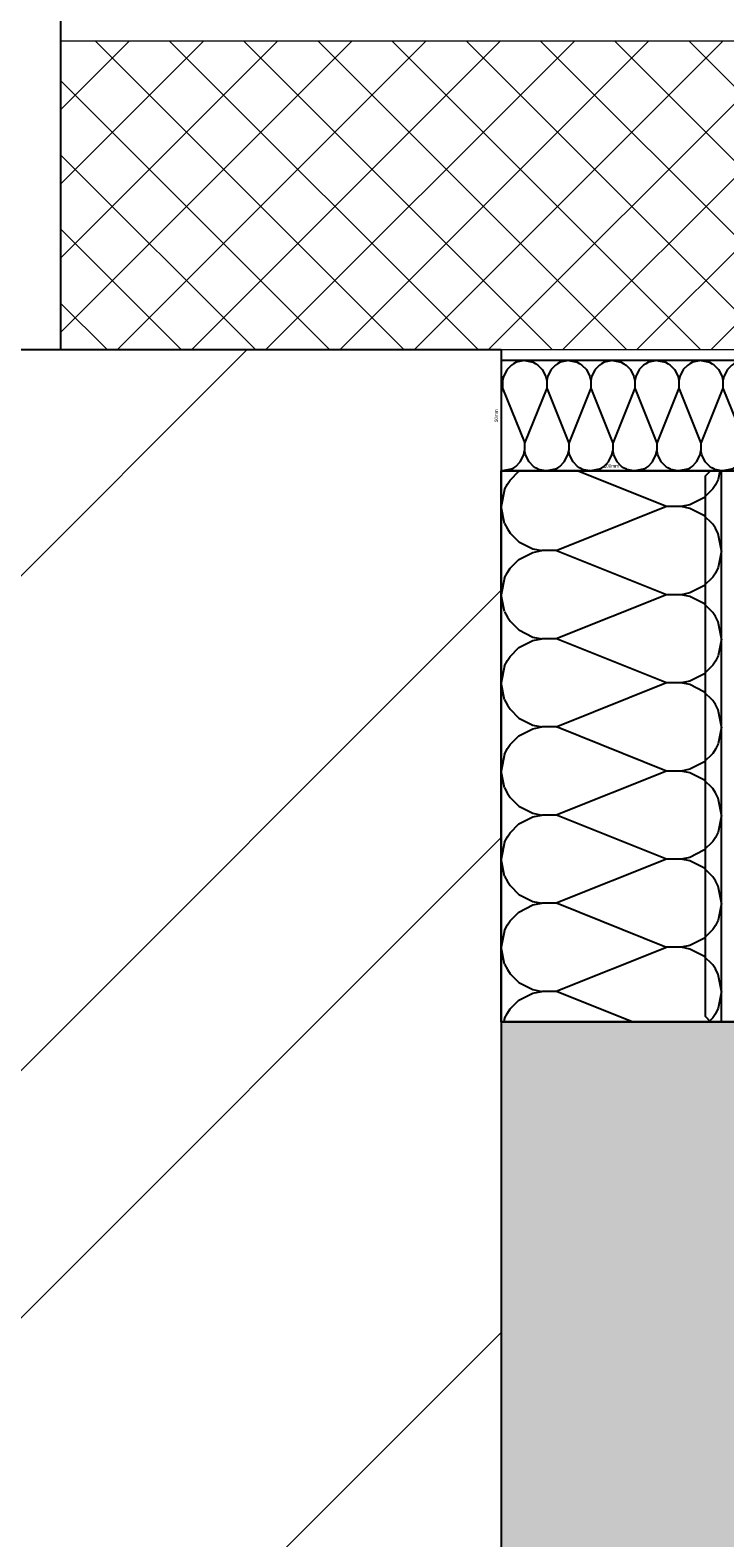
# Model space of a CAD drawing. Header units: millimetres. Extents: x -637441 to -130928, y -380379 to -53767.
# Tile 162 of 193: x -366490 to -366174, y -148559 to -147875. Entities that reach past the tile are written whole.
import ezdxf

# ---------------------------------------------------------------- set-up
doc = ezdxf.new("R2010")
doc.units = ezdxf.units.MM
doc.header["$LTSCALE"] = 10
for name, color, linetype in [('AL_1', 187, 'Continuous'), ('AL_3', 7, 'Continuous'), ('CrossSectionsProfils', 7, 'Continuous'), ('Okna-Dveře', 7, 'Continuous'), ('SLABĚ', 7, 'Continuous'), ('ZDIVO', 6, 'Continuous')]:
    doc.layers.add(name, color=color, linetype=linetype)
doc.layers.add('AL_2', color=14, linetype='Continuous', lineweight=50, plot=False)
doc.layers.add('MB-inne', color=8, linetype='Continuous', lineweight=9)
doc.layers.add('MB-kreskowanie', color=8, linetype='Continuous', lineweight=5)
doc.styles.add('!_MFSD_STANDARD', font='txt')
doc.dimstyles.new('!_MFSD$0', dxfattribs={"dimtxt": 3.5, "dimasz": 3.5, "dimexe": 1, "dimexo": 1, "dimgap": 1.5, "dimtad": 1, "dimdsep": 46, "dimtxsty": '!_MFSD_STANDARD', "dimblk": 'OPEN90', "dimcen": 0, "dimclrd": 155, "dimclre": 155, "dimclrt": 255, "dimadec": 0, "dimazin": 2, "dimtp": 0.1, "dimtm": 0.1, "dimtfac": 0.71, "dimtmove": 0, "dimatfit": 3, "dimldrblk": 'DOTSMALL', "dimfxl": 1, "dimtfill": 1, "dimlwd": -1, "dimlwe": -1, "dimarcsym": 1})

# ---------------------------------------------------------------- blocks, each defined once
blk = doc.blocks.new('*D824')
at = {"layer": 'DEFPOINTS', "color": 0}
for p in [(-366275.9, -148324.63), (-365775.9, -148324.63), (-365775.9, -148324.63)]:
    blk.add_point(p, dxfattribs=at)
at = {"layer": 'AL_2', "insert": (-366025.9, -148322.38), "char_height": 1.5, "attachment_point": 5, "style": '!_MFSD_STANDARD', "bg_fill": 3, "box_fill_scale": 1.1, "bg_fill_color": 256, "bg_fill_true_color": 13158600, "bg_fill_transparency": 0}
blk.add_mtext('500mm', dxfattribs=at)
blk = doc.blocks.new('_DotSmall')
at = {"color": 0, "linetype": 'ByBlock', "const_width": 0.5}
blk.add_lwpolyline([(-0.0625, 0, 1), (0.0625, 0, 1)], format="xyb", close=True, dxfattribs=at)
blk = doc.blocks.new('_Open90')
at = {"color": 0, "linetype": 'ByBlock', "lineweight": -2}
for p, q in [((0, 0), (-1, 0)), ((-0.5, 0.5), (0, 0)), ((0, 0), (-0.5, -0.5))]:
    blk.add_line(p, q, dxfattribs=at)
blk = doc.blocks.new('*D826')
at = {"layer": 'DEFPOINTS', "color": 0}
for p in [(-366275.9, -148024.63), (-366275.9, -148024.63), (-366275.9, -148074.63)]:
    blk.add_point(p, dxfattribs=at)
at = {"layer": 'AL_2', "insert": (-366278.15, -148049.63), "char_height": 1.5, "attachment_point": 5, "rotation": 90, "style": '!_MFSD_STANDARD', "bg_fill": 3, "box_fill_scale": 1.1, "bg_fill_color": 256, "bg_fill_true_color": 13158600, "bg_fill_transparency": 10903836}
blk.add_mtext('50mm', dxfattribs=at)
blk = doc.blocks.new('*D827')
at = {"layer": 'DEFPOINTS', "color": 0}
for p in [(-366275.9, -148074.63), (-366175.9, -148074.63), (-366175.9, -148074.63)]:
    blk.add_point(p, dxfattribs=at)
at = {"layer": 'AL_2', "insert": (-366225.9, -148072.38), "char_height": 1.5, "attachment_point": 5, "style": '!_MFSD_STANDARD', "bg_fill": 3, "box_fill_scale": 1.1, "bg_fill_color": 256, "bg_fill_true_color": 13158600, "bg_fill_transparency": 7955560}
blk.add_mtext('100mm', dxfattribs=at)

msp = doc.modelspace()

# ---------------------------------------------------------------- hatches: boundary and pattern name
at = {"layer": 'AL_1'}
h = msp.add_hatch(dxfattribs=at)
h.set_pattern_fill('MINERAL WOOL', scale=100, angle=90)
h.set_pattern_definition([(90, (-366275.9, -147710.88), (-100, 6e-15), []), (158.1986, (-366300.897, -147690.875), (0.0037, -40.0025), [53.85, -53.85]), (201.8014, (-366300.897, -147690.875), (-0.0037, -40.0025), [53.85, -53.85]), (180, (-366294.297, -147690.875), (-5e-15, -40), [6.6, -93.4]), (180, (-366350.897, -147710.875), (-5e-15, -40), [6.6, -93.4]), (101.3099, (-366275.8975, -147710.875), (2e-05, -39.99996), [7.84, -494.21, 7.84, -509.9]), (101.3099, (-366375.8975, -147710.875), (2e-05, -39.99996), [7.84, -494.21, 7.84, -509.9]), (116.565, (-366277.436, -147703.183), (-1e-05, -40.00004), [2.75, -220.85]), (123.69, (-366278.667, -147700.721), (2e-05, -40), [2.219, -718.891]), (123.69, (-366378.667, -147700.721), (2e-05, -40), [2.219, -718.891]), (123.69, (-366478.667, -147700.721), (2e-05, -40), [2.219, -718.891]), (123.69, (-366578.667, -147700.721), (2e-05, -40), [2.219, -718.891]), (135, (-366279.897, -147698.875), (-2e-15, -40), [5.657, -277.186]), (135, (-366379.897, -147698.875), (-2e-15, -40), [5.657, -277.186]), (153.435, (-366283.897, -147694.875), (-6e-05, -40), [7.155, -440.058]), (153.435, (-366383.897, -147694.875), (-6e-05, -40), [7.155, -440.058]), (153.435, (-366483.897, -147694.875), (-6e-05, -40), [7.155, -440.058]), (153.435, (-366583.897, -147694.875), (-6e-05, -40), [7.155, -440.058]), (168.69, (-366290.297, -147691.675), (-2e-05, -40), [4.079, -199.8815]), (168.69, (-366390.297, -147691.675), (-2e-05, -40), [4.079, -199.8815]), (258.6901, (-366275.8975, -147710.875), (-2e-05, -39.99996), [7.84, -494.21, 7.84, -509.9]), (258.6901, (-366375.8975, -147710.875), (-2e-05, -39.99996), [7.84, -494.21, 7.84, -509.9]), (243.435, (-366277.436, -147718.567), (1e-05, -40.00004), [2.75, -220.85]), (236.31, (-366278.667, -147721.03), (-2e-05, -40), [2.219, -718.891]), (236.31, (-366378.667, -147721.03), (-2e-05, -40), [2.219, -718.891]), (236.31, (-366478.667, -147721.03), (-2e-05, -40), [2.219, -718.891]), (236.31, (-366578.667, -147721.03), (-2e-05, -40), [2.219, -718.891]), (225, (-366279.897, -147722.875), (-5e-15, -40), [5.657, -277.186]), (225, (-366379.897, -147722.875), (-5e-15, -40), [5.657, -277.186]), (206.565, (-366283.897, -147726.875), (6e-05, -40), [7.155, -440.058]), (206.565, (-366383.897, -147726.875), (6e-05, -40), [7.155, -440.058]), (206.565, (-366483.897, -147726.875), (6e-05, -40), [7.155, -440.058]), (206.565, (-366583.897, -147726.875), (6e-05, -40), [7.155, -440.058]), (191.31, (-366290.297, -147730.075), (2e-05, -40), [4.079, -199.8815]), (191.31, (-366390.297, -147730.075), (2e-05, -40), [4.079, -199.8815]), (63.435, (-366274.359, -147683.183), (-1e-05, 40.00004), [2.75, -220.85]), (296.565, (-366274.359, -147738.567), (1e-05, 40.00004), [2.75, -220.85]), (56.31, (-366273.128, -147680.721), (2e-05, 40), [2.219, -718.891]), (56.31, (-366173.128, -147680.721), (2e-05, 40), [2.219, -718.891]), (56.31, (-366073.128, -147680.721), (2e-05, 40), [2.219, -718.891]), (56.31, (-365973.128, -147680.721), (2e-05, 40), [2.219, -718.891]), (303.69, (-366273.128, -147741.03), (-2e-05, 40), [2.219, -718.891]), (303.69, (-366173.128, -147741.03), (-2e-05, 40), [2.219, -718.891]), (303.69, (-366073.128, -147741.03), (-2e-05, 40), [2.219, -718.891]), (303.69, (-365973.128, -147741.03), (-2e-05, 40), [2.219, -718.891]), (45, (-366271.897, -147678.875), (1e-14, 40), [5.657, -277.186]), (45, (-366171.897, -147678.875), (1e-14, 40), [5.657, -277.186]), (315, (-366271.897, -147742.875), (8e-15, 40), [5.657, -277.186]), (315, (-366171.897, -147742.875), (8e-15, 40), [5.657, -277.186]), (26.565, (-366267.897, -147674.875), (-6e-05, 40), [7.155, -440.058]), (26.565, (-366167.897, -147674.875), (-6e-05, 40), [7.155, -440.058]), (26.565, (-366067.897, -147674.875), (-6e-05, 40), [7.155, -440.058]), (26.565, (-365967.897, -147674.875), (-6e-05, 40), [7.155, -440.058]), (333.435, (-366267.897, -147746.875), (6e-05, 40), [7.155, -440.058]), (333.435, (-366167.897, -147746.875), (6e-05, 40), [7.155, -440.058]), (333.435, (-366067.897, -147746.875), (6e-05, 40), [7.155, -440.058]), (333.435, (-365967.897, -147746.875), (6e-05, 40), [7.155, -440.058]), (11.31, (-366261.497, -147671.675), (-2e-05, 40), [4.079, -199.8815]), (11.31, (-366161.497, -147671.675), (-2e-05, 40), [4.079, -199.8815]), (348.69, (-366261.497, -147750.075), (2e-05, 40), [4.079, -199.881]), (348.69, (-366161.497, -147750.075), (2e-05, 40), [4.079, -199.881])])
h.paths.add_polyline_path([(-366175.897, -148324.625), (-366175.897, -148074.625), (-366275.897, -148074.625), (-366275.897, -148324.625)])
h = msp.add_hatch(dxfattribs=at)
h.set_pattern_fill('MINERAL WOOL', scale=500, angle=90)
h.set_pattern_definition([(90, (-366275.9, -154795.87), (-500, 3e-14), []), (158.1986, (-366400.9, -154695.87), (0.0186, -200.0124), [269.25, -269.25]), (201.8014, (-366400.9, -154695.87), (-0.0186, -200.0124), [269.25, -269.25]), (180, (-366367.9, -154695.87), (-2e-14, -200), [33, -467]), (180, (-366650.9, -154795.87), (-2e-14, -200), [33, -467]), (101.3099, (-366275.897, -154795.865), (8e-05, -199.99982), [39.2, -2471.05, 39.2, -2549.5]), (101.3099, (-366775.897, -154795.865), (8e-05, -199.99982), [39.2, -2471.05, 39.2, -2549.5]), (116.5651, (-366283.59, -154757.4), (-5e-05, -200.0002), [13.75, -1104.25]), (123.6901, (-366289.74, -154745.1), (0.0001, -200), [11.094, -3594.457]), (123.6901, (-366789.74, -154745.1), (0.0001, -200), [11.094, -3594.457]), (123.6901, (-367289.74, -154745.1), (0.0001, -200), [11.094, -3594.457]), (123.6901, (-367789.74, -154745.1), (0.0001, -200), [11.094, -3594.457]), (135, (-366295.9, -154735.87), (-1e-14, -200.0002), [28.285, -1385.93]), (135, (-366795.9, -154735.87), (-1e-14, -200.0002), [28.285, -1385.93]), (153.4348, (-366315.9, -154715.87), (-0.0003, -200), [35.776, -2200.29]), (153.4348, (-366815.9, -154715.87), (-0.0003, -200), [35.776, -2200.29]), (153.4348, (-367315.9, -154715.87), (-0.0003, -200), [35.776, -2200.29]), (153.4348, (-367815.9, -154715.87), (-0.0003, -200), [35.776, -2200.29]), (168.69, (-366347.9, -154699.87), (-8e-05, -200), [20.396, -999.408]), (168.69, (-366847.9, -154699.87), (-8e-05, -200), [20.396, -999.408]), (258.6901, (-366275.897, -154795.865), (-8e-05, -199.99982), [39.2, -2471.05, 39.2, -2549.5]), (258.6901, (-366775.897, -154795.865), (-8e-05, -199.99982), [39.2, -2471.05, 39.2, -2549.5]), (243.4349, (-366283.59, -154834.33), (5e-05, -200.0002), [13.75, -1104.25]), (236.3099, (-366289.74, -154846.63), (-0.0001, -200), [11.094, -3594.457]), (236.3099, (-366789.74, -154846.63), (-0.0001, -200), [11.094, -3594.457]), (236.3099, (-367289.74, -154846.63), (-0.0001, -200), [11.094, -3594.457]), (236.3099, (-367789.74, -154846.63), (-0.0001, -200), [11.094, -3594.457]), (225, (-366295.9, -154855.87), (-3e-14, -200.0002), [28.285, -1385.93]), (225, (-366795.9, -154855.87), (-3e-14, -200.0002), [28.285, -1385.93]), (206.5652, (-366315.9, -154875.87), (0.0003, -200), [35.776, -2200.29]), (206.5652, (-366815.9, -154875.87), (0.0003, -200), [35.776, -2200.29]), (206.5652, (-367315.9, -154875.87), (0.0003, -200), [35.776, -2200.29]), (206.5652, (-367815.9, -154875.87), (0.0003, -200), [35.776, -2200.29]), (191.31, (-366347.9, -154891.87), (8e-05, -200), [20.396, -999.407]), (191.31, (-366847.9, -154891.87), (8e-05, -200), [20.396, -999.407]), (63.4349, (-366268.205, -154657.4), (-5e-05, 200.0002), [13.75, -1104.25]), (296.5651, (-366268.205, -154934.33), (5e-05, 200.0002), [13.75, -1104.25]), (56.31, (-366262.05, -154645.1), (0.0001, 200), [11.094, -3594.457]), (56.31, (-365762.05, -154645.1), (0.0001, 200), [11.094, -3594.457]), (56.3099, (-365262.05, -154645.1), (0.0001, 200), [11.094, -3594.457]), (56.3099, (-364762.05, -154645.1), (0.0001, 200), [11.094, -3594.457]), (303.6901, (-366262.05, -154946.63), (-0.0001, 200), [11.094, -3594.457]), (303.6901, (-365762.05, -154946.63), (-0.0001, 200), [11.094, -3594.457]), (303.6901, (-365262.05, -154946.63), (-0.0001, 200), [11.094, -3594.457]), (303.6901, (-364762.05, -154946.63), (-0.0001, 200), [11.094, -3594.457]), (45, (-366255.9, -154635.87), (5e-14, 200.0002), [28.285, -1385.93]), (45, (-365755.9, -154635.87), (5e-14, 200.0002), [28.285, -1385.93]), (315, (-366255.9, -154955.87), (4e-14, 200.0002), [28.285, -1385.93]), (315, (-365755.9, -154955.87), (4e-14, 200.0002), [28.285, -1385.93]), (26.5652, (-366235.9, -154615.87), (-0.0003, 200), [35.776, -2200.29]), (26.5652, (-365735.9, -154615.87), (-0.0003, 200), [35.776, -2200.29]), (26.5652, (-365235.9, -154615.87), (-0.0003, 200), [35.776, -2200.29]), (26.5652, (-364735.9, -154615.87), (-0.0003, 200), [35.776, -2200.29]), (333.4348, (-366235.9, -154975.87), (0.0003, 200), [35.776, -2200.29]), (333.4348, (-365735.9, -154975.87), (0.0003, 200), [35.776, -2200.29]), (333.4348, (-365235.9, -154975.87), (0.0003, 200), [35.776, -2200.29]), (333.4348, (-364735.9, -154975.87), (0.0003, 200), [35.776, -2200.29]), (11.31, (-366203.9, -154599.87), (-8e-05, 200), [20.396, -999.407]), (11.31, (-365703.9, -154599.87), (-8e-05, 200), [20.396, -999.407]), (348.69, (-366203.9, -154991.87), (8e-05, 200), [20.396, -999.408]), (348.69, (-365703.9, -154991.87), (8e-05, 200), [20.396, -999.408])])
h.paths.add_polyline_path([(-365775.897, -156864.615), (-365775.897, -148324.625), (-366275.897, -148324.625), (-366275.897, -156864.615)])
at = {"layer": 'MB-kreskowanie', "linetype": 'ByBlock'}
h = msp.add_hatch(dxfattribs=at)
h.set_pattern_fill('ANSI37', scale=7.5, style=0, double=1)
h.set_pattern_definition([(45, (-456384.064, -134804.214), (-16.83798, 16.83798), []), (135, (-456384.064, -134804.214), (-16.83798, -16.83798), [])])
h.paths.add_polyline_path([(-365685.896, -148034.621), (-365685.872, -147879.656), (-366475.896, -147879.649), (-366475.896, -148019.627), (-365933.358, -148019.62), (-365933.358, -148053.176), (-365933.358, -148069.338), (-365806.121, -148069.338), (-365790.896, -148053.669), (-365790.896, -148034.621)])

# ---------------------------------------------------------------- linework, layer by layer
at = {"layer": 'AL_3'}
for points in [[(-366175.897, -148324.625), (-366175.897, -148074.625), (-366275.897, -148074.625), (-366275.897, -148324.625)], [(-365775.897, -156864.615), (-365775.897, -148324.625), (-366275.897, -148324.625), (-366275.897, -156864.615)]]:
    msp.add_lwpolyline(points, close=True, dxfattribs=at)
at = {"layer": 'CrossSectionsProfils', "color": 6, "flags": 128}
for points in [[(-365837.387, -148074.604), (-366180.887, -148074.604), (-366183.387, -148077.104), (-366183.387, -148322.106), (-366180.887, -148324.606)], [(-366180.887, -148324.606), (-365837.387, -148324.606)]]:
    msp.add_lwpolyline(points, dxfattribs=at)
at = {"layer": 'MB-inne', "color": 1, "linetype": 'ByBlock'}
msp.add_lwpolyline([(-365675.875, -147869.653), (-365675.869, -148134.655, -0.4142223), (-365690.869, -148149.655), (-365750.868, -148149.655), (-365750.868, -148139.656), (-365690.797, -148139.656, 0.4143157), (-365685.797, -148134.654), (-365685.872, -147879.656), (-366475.897, -147879.64), (-366475.897, -147869.64)], format="xyb", close=True, dxfattribs=at)
at = {"layer": 'MB-inne', "color": 7}
msp.add_lwpolyline([(-365933.358, -148053.176), (-365933.358, -148069.338), (-365806.121, -148069.338), (-365790.896, -148053.669), (-365790.896, -148034.621), (-365685.896, -148034.621), (-365685.896, -147879.621), (-366475.895, -147879.64), (-366475.897, -148019.62), (-365933.36, -148019.62)], close=True, dxfattribs=at)
at = {"layer": 'MB-kreskowanie', "color": 7, "linetype": 'ByBlock'}
for p, q in [((-367775.898, -149404.326), (-366391.193, -148019.621)), ((-367775.898, -149965.592), (-366275.897, -148465.591))]:
    msp.add_line(p, q, dxfattribs=at)
at = {"layer": 'Okna-Dveře'}
msp.add_line((-366475.897, -147295.794), (-366475.897, -148019.62), dxfattribs=at)
at = {"layer": 'SLABĚ', "color": 6}
msp.add_line((-366275.897, -148019.62), (-366275.897, -157169.62), dxfattribs=at)
at = {"layer": 'ZDIVO'}
msp.add_line((-367775.897, -148019.62), (-366275.897, -148019.62), dxfattribs=at)

# ---------------------------------------------------------------- next in the draw order: dimensions: what is measured, and where the dimension line sits
at = {"layer": 'AL_2'}
for base, p1, p2, picture, middle in [((-366175.897, -148074.625), (-366275.897, -148074.625), (-366175.897, -148074.625), '*D827', (-366225.897, -148072.375)), ((-365775.897, -148324.625), (-366275.897, -148324.625), (-365775.897, -148324.625), '*D824', (-366025.897, -148322.375))]:
    dim = msp.add_linear_dim(base=base, p1=p1, p2=p2, angle=180, text='<>mm', dimstyle='!_MFSD$0', override={"dimtxt": 1.5, "dimdec": 0, "dimse1": 1, "dimse2": 1, "dimsd1": 1, "dimsd2": 1, "dimclrt": 256, "dimfxlon": 0, "dimtfillclr": 256}, dxfattribs=at)
    dim.commit()
    dim.dimension.update_dxf_attribs({"geometry": picture, "text_midpoint": middle})

# ---------------------------------------------------------------- next in the draw order: hatches: boundary and pattern name
at = {"layer": 'AL_1'}
h = msp.add_hatch(dxfattribs=at)
h.set_pattern_fill('MINERAL WOOL', scale=50, angle=180)
h.set_pattern_definition([(180, (-366365.26, -148074.625), (-6e-15, -50), []), (248.1986, (-366375.262, -148087.125), (20.00124, 0.00186), [26.925, -26.925]), (291.8014, (-366375.262, -148087.125), (20.00124, -0.00186), [26.925, -26.925]), (270, (-366375.262, -148083.825), (20, -4e-15), [3.3, -46.7]), (270, (-366365.262, -148112.125), (20, -4e-15), [3.3, -46.7]), (191.3099, (-366365.262, -148074.625), (19.999982, 8e-06), [3.92, -247.105, 3.92, -254.95]), (191.3099, (-366365.262, -148124.625), (19.999982, 8e-06), [3.92, -247.105, 3.92, -254.95]), (206.565, (-366369.108, -148075.394), (20.00002, -5e-06), [1.375, -110.425]), (213.69, (-366370.339, -148076.01), (20, 1e-05), [1.1094, -359.4457]), (213.69, (-366370.339, -148126.01), (20, 1e-05), [1.1094, -359.4457]), (213.69, (-366370.339, -148176.01), (20, 1e-05), [1.1094, -359.4457]), (213.69, (-366370.339, -148226.01), (20, 1e-05), [1.1094, -359.4457]), (225, (-366371.262, -148076.625), (20, -2e-15), [2.8285, -138.593]), (225, (-366371.262, -148126.625), (20, -2e-15), [2.8285, -138.593]), (243.435, (-366373.262, -148078.625), (20, -3e-05), [3.5776, -220.029]), (243.435, (-366373.262, -148128.625), (20, -3e-05), [3.5776, -220.029]), (243.435, (-366373.262, -148178.625), (20, -3e-05), [3.5776, -220.029]), (243.435, (-366373.262, -148228.625), (20, -3e-05), [3.5776, -220.029]), (258.69, (-366374.862, -148081.825), (20, -8e-06), [2.0396, -99.9407]), (258.69, (-366374.862, -148131.825), (20, -8e-06), [2.0396, -99.9407]), (348.6901, (-366365.262, -148074.625), (19.999982, -8e-06), [3.92, -247.105, 3.92, -254.95]), (348.6901, (-366365.262, -148124.625), (19.999982, -8e-06), [3.92, -247.105, 3.92, -254.95]), (333.435, (-366361.416, -148075.394), (20.00002, 5e-06), [1.375, -110.425]), (326.31, (-366360.185, -148076.01), (20, -1e-05), [1.1094, -359.446]), (326.31, (-366360.185, -148126.01), (20, -1e-05), [1.1094, -359.446]), (326.31, (-366360.185, -148176.01), (20, -1e-05), [1.1094, -359.4457]), (326.31, (-366360.185, -148226.01), (20, -1e-05), [1.1094, -359.4457]), (315, (-366359.262, -148076.625), (20, -4e-15), [2.8285, -138.593]), (315, (-366359.262, -148126.625), (20, -4e-15), [2.8285, -138.593]), (296.565, (-366357.262, -148078.625), (20, 3e-05), [3.5777, -220.029]), (296.565, (-366357.262, -148128.625), (20, 3e-05), [3.5777, -220.029]), (296.565, (-366357.262, -148178.625), (20, 3e-05), [3.5777, -220.029]), (296.565, (-366357.262, -148228.625), (20, 3e-05), [3.5777, -220.029]), (281.31, (-366355.662, -148081.825), (20, 8e-06), [2.0396, -99.9407]), (281.31, (-366355.662, -148131.825), (20, 8e-06), [2.0396, -99.9407]), (153.435, (-366379.108, -148073.856), (-20.00002, -5e-06), [1.375, -110.425]), (26.565, (-366351.416, -148073.856), (-20.00002, 5e-06), [1.375, -110.425]), (146.31, (-366380.339, -148073.24), (-20, 1e-05), [1.1094, -359.4457]), (146.31, (-366380.339, -148023.24), (-20, 1e-05), [1.1094, -359.4457]), (146.31, (-366380.339, -147973.24), (-20, 1e-05), [1.1094, -359.4457]), (146.31, (-366380.339, -147923.24), (-20, 1e-05), [1.1094, -359.4457]), (33.69, (-366350.185, -148073.24), (-20, -1e-05), [1.1093, -359.446]), (33.69, (-366350.185, -148023.24), (-20, -1e-05), [1.1093, -359.446]), (33.69, (-366350.185, -147973.24), (-20, -1e-05), [1.1093, -359.446]), (33.69, (-366350.185, -147923.24), (-20, -1e-05), [1.1093, -359.4457]), (135, (-366381.262, -148072.625), (-20, 7e-15), [2.8285, -138.593]), (135, (-366381.262, -148022.625), (-20, 7e-15), [2.8285, -138.593]), (45, (-366349.262, -148072.625), (-20, 5e-15), [2.8285, -138.593]), (45, (-366349.262, -148022.625), (-20, 5e-15), [2.8285, -138.593]), (116.565, (-366383.262, -148070.625), (-20, -3e-05), [3.5777, -220.029]), (116.565, (-366383.262, -148020.625), (-20, -3e-05), [3.5777, -220.029]), (116.565, (-366383.262, -147970.625), (-20, -3e-05), [3.5777, -220.029]), (116.565, (-366383.262, -147920.625), (-20, -3e-05), [3.5777, -220.029]), (63.435, (-366347.262, -148070.625), (-20, 3e-05), [3.5776, -220.029]), (63.435, (-366347.262, -148020.625), (-20, 3e-05), [3.5776, -220.029]), (63.435, (-366347.262, -147970.625), (-20, 3e-05), [3.5776, -220.029]), (63.435, (-366347.262, -147920.625), (-20, 3e-05), [3.5776, -220.029]), (101.31, (-366384.862, -148067.425), (-20, -8e-06), [2.0396, -99.9407]), (101.31, (-366384.862, -148017.425), (-20, -8e-06), [2.0396, -99.9407]), (78.69, (-366345.662, -148067.425), (-20, 8e-06), [2.0396, -99.9408]), (78.69, (-366345.662, -148017.425), (-20, 8e-06), [2.0396, -99.9408])])
h.paths.add_polyline_path([(-365933.387, -148024.625), (-366275.897, -148024.625), (-366275.897, -148074.625), (-365933.387, -148074.625)])

# ---------------------------------------------------------------- next in the draw order: linework, layer by layer
at = {"layer": 'AL_3'}
msp.add_lwpolyline([(-365933.387, -148024.625), (-366275.897, -148024.625), (-366275.897, -148074.625), (-365933.387, -148074.625)], close=True, dxfattribs=at)
at = {"layer": 'MB-kreskowanie', "color": 7, "linetype": 'ByBlock'}
for p, q in [((-367775.898, -149628.833), (-366275.897, -148128.831)), ((-367775.898, -149741.086), (-366275.897, -148241.084))]:
    msp.add_line(p, q, dxfattribs=at)

# ---------------------------------------------------------------- next in the draw order: dimensions: what is measured, and where the dimension line sits
at = {"layer": 'AL_2'}
dim = msp.add_linear_dim(base=(-366275.897, -148024.625), p1=(-366275.897, -148074.625), p2=(-366275.897, -148024.625), angle=270, text='<>mm', dimstyle='!_MFSD$0', override={"dimtxt": 1.5, "dimdec": 0, "dimse1": 1, "dimse2": 1, "dimsd1": 1, "dimsd2": 1, "dimclrt": 256, "dimfxlon": 0, "dimtfillclr": 256}, dxfattribs=at)
dim.commit()
dim.dimension.update_dxf_attribs({"geometry": '*D826', "text_midpoint": (-366278.147, -148049.625)})

doc.saveas('drawing.dxf')
